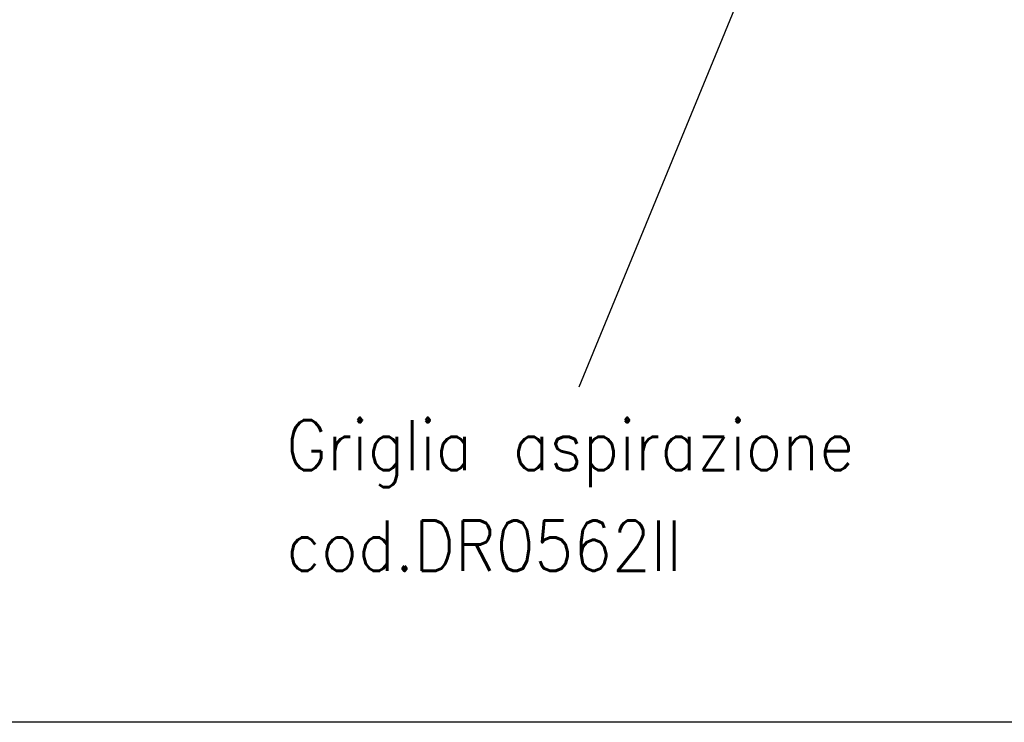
# Model space of a CAD drawing. Header units: inches. Extents: x -7205 to -1528, y -2875 to 5222.
# Tile 40 of 104: x -6176 to -5785, y -124 to 156. Entities that reach past the tile are written whole.
import ezdxf

# ---------------------------------------------------------------- set-up
doc = ezdxf.new("R2010")
doc.units = ezdxf.units.IN
doc.layers.add('1', color=7, linetype='Continuous')
doc.styles.add('CONVERTER_11', font='txt.shx', dxfattribs={"width": 0.9})
doc.dimstyles.get("Standard").update_dxf_attribs({"dimtxt": 0.18, "dimasz": 0.18, "dimexe": 0.18, "dimexo": 0.0625, "dimgap": 0.09, "dimtad": 0, "dimtih": 1, "dimtoh": 1, "dimdec": 4, "dimzin": 0, "dimdsep": 46, "dimtxsty": 'Standard', "dimcen": 0.09, "dimadec": 0, "dimazin": 0, "dimtfac": 1, "dimtdec": 4, "dimtofl": 0, "dimtmove": 0, "dimatfit": 3, "dimfxl": 1, "dimtolj": 1, "dimtzin": 0, "dimarcsym": 0})

msp = doc.modelspace()

# ---------------------------------------------------------------- linework, layer by layer
at = {"layer": '1', "color": 7, "linetype": 'Continuous'}
msp.add_line((-1528.48, -123.73), (-7205.42, -123.73), dxfattribs=at)

# ---------------------------------------------------------------- texts
at = {"layer": '1', "color": 1, "insert": (-6070.17, -63.5), "char_height": 20, "attachment_point": 7, "line_spacing_factor": 1.20048, "style": 'CONVERTER_11'}
msp.add_mtext('Griglia aspirazione\\Pcod.DR0562II', dxfattribs=at)

# ---------------------------------------------------------------- leaders
at = {"layer": '1', "color": 7, "linetype": 'Continuous', "has_arrowhead": 0}
for points in [[(-5817.1, 220.75), (-5605.29, 40.12)], [(-5889.21, 166.5), (-5953.79, 9.55)]]:
    msp.add_leader(points, dimstyle='Standard', dxfattribs=at)

doc.saveas('drawing.dxf')
